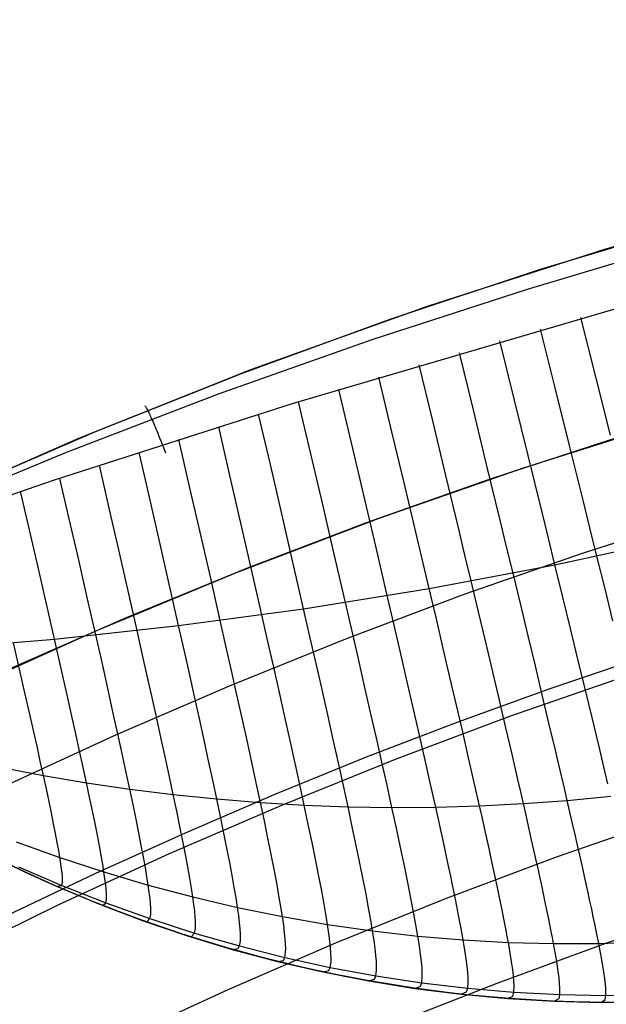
# Model space of a CAD drawing. Header units: millimetres. Extents: x -118 to 118, y -118 to 118.
# Tile 33 of 68: x -47 to -34, y 96 to 117. Entities that reach past the tile are written whole.
import ezdxf

# ---------------------------------------------------------------- set-up
doc = ezdxf.new("R2010")
doc.units = ezdxf.units.MM
doc.header["$MEASUREMENT"] = 0
doc.layers.add('Predefinito', color=5, linetype='Continuous')

msp = doc.modelspace()

# ---------------------------------------------------------------- linework, layer by layer
at = {"layer": 'Predefinito'}
for points in [[(2.028, 117.482), (-2.028, 117.482), (-6.082, 117.342), (-10.129, 117.063), (-14.163, 116.643), (-18.181, 116.085), (-22.177, 115.388), (-26.146, 114.554), (-30.085, 113.583), (-33.987, 112.477), (-37.849, 111.237), (-41.666, 109.864), (-45.433, 108.361), (-49.146, 106.728), (-52.801, 104.968), (-56.393, 103.083), (-59.917, 101.075)], [(0, 113.5), (-2.519, 113.472), (-5.06, 113.387), (-7.62, 113.244), (-10.198, 113.041), (-12.793, 112.777), (-15.401, 112.45), (-18.022, 112.06), (-20.653, 111.605), (-23.291, 111.084), (-25.935, 110.497), (-28.583, 109.842), (-31.23, 109.119), (-33.877, 108.326), (-36.518, 107.465), (-39.153, 106.533), (-41.779, 105.531), (-44.392, 104.459), (-46.99, 103.316), (-49.57, 102.103), (-52.13, 100.82), (-54.666, 99.468), (-57.177, 98.046), (-59.658, 96.556)], [(-33.558, 103.176), (-36.057, 102.308), (-38.543, 101.374), (-41.016, 100.375), (-43.459, 99.318), (-45.881, 98.2), (-48.282, 97.02), (-50.662, 95.779), (-53.009, 94.483), (-55.325, 93.131), (-57.612, 91.723), (-59.869, 90.259)], [(-32.914, 96.098), (-33.958, 96.085), (-35.002, 96.108), (-36.044, 96.167), (-37.084, 96.261), (-38.12, 96.392), (-39.151, 96.559), (-40.176, 96.761), (-41.192, 96.999), (-42.2, 97.272), (-43.198, 97.579), (-44.185, 97.921), (-45.159, 98.297), (-46.12, 98.706), (-47.066, 99.148), (-47.996, 99.623), (-48.909, 100.13), (-49.804, 100.668), (-50.68, 101.236), (-51.535, 101.835), (-52.37, 102.463), (-53.182, 103.119)], [(-52.882, 102.871), (-52.833, 102.832), (-52.034, 102.205), (-51.214, 101.605), (-50.374, 101.033), (-49.515, 100.489), (-48.638, 99.975), (-47.746, 99.492), (-46.835, 99.037), (-45.91, 98.613), (-44.973, 98.221), (-44.022, 97.862), (-43.06, 97.534), (-42.087, 97.239), (-41.105, 96.977), (-40.115, 96.748), (-39.117, 96.553), (-38.114, 96.391), (-37.106, 96.264), (-36.093, 96.17), (-35.079, 96.111), (-34.063, 96.086), (-33.046, 96.095)], [(-33.297, 96.089), (-34.203, 96.087), (-35.111, 96.112), (-36.02, 96.165), (-36.929, 96.245), (-37.838, 96.353), (-38.744, 96.489), (-39.646, 96.652), (-40.543, 96.843), (-41.434, 97.061), (-42.317, 97.306), (-43.192, 97.577), (-44.057, 97.874), (-44.911, 98.197), (-45.753, 98.545), (-46.582, 98.917), (-47.396, 99.312)]]:
    msp.add_lwpolyline(points, dxfattribs=at)
at = {"layer": 'Predefinito', "extrusion": (0.942077, 0.33331, -0.037347)}
msp.add_lwpolyline([(117.5, -136.352), (117.499, -136.271), (117.496, -136.189), (117.49, -136.108), (117.482, -136.026), (117.472, -135.943), (117.46, -135.861), (117.445, -135.779), (117.428, -135.697), (117.408, -135.615), (117.386, -135.533), (117.362, -135.452), (117.335, -135.372), (117.306, -135.292), (117.275, -135.213), (117.242, -135.135), (117.206, -135.058), (117.169, -134.982), (117.129, -134.906), (117.087, -134.833), (117.043, -134.76), (116.997, -134.689), (116.949, -134.619), (116.899, -134.551), (116.848, -134.484), (116.795, -134.42), (116.74, -134.356), (116.684, -134.295), (116.626, -134.236), (116.567, -134.178), (116.507, -134.122), (116.445, -134.068), (116.383, -134.017)], dxfattribs=at)
at = {"layer": 'Predefinito', "extrusion": (0.930734, 0.361517, -0.055125)}
msp.add_lwpolyline([(117.5, -136.08), (117.499, -136.006), (117.496, -135.932), (117.492, -135.857), (117.485, -135.782), (117.477, -135.708), (117.467, -135.633), (117.454, -135.558), (117.44, -135.484), (117.424, -135.409), (117.406, -135.335), (117.386, -135.261), (117.364, -135.188), (117.341, -135.115), (117.315, -135.043), (117.288, -134.971), (117.258, -134.9), (117.227, -134.83), (117.194, -134.761), (117.16, -134.692), (117.124, -134.625), (117.086, -134.558), (117.046, -134.493), (117.005, -134.429), (116.962, -134.366), (116.918, -134.304), (116.872, -134.243), (116.825, -134.184), (116.777, -134.127), (116.728, -134.07), (116.677, -134.016), (116.625, -133.962), (116.573, -133.911)], dxfattribs=at)
at = {"layer": 'Predefinito', "extrusion": (0.918125, 0.389126, -0.075019)}
msp.add_lwpolyline([(117.5, -135.677), (117.499, -135.614), (117.497, -135.551), (117.494, -135.488), (117.489, -135.425), (117.483, -135.361), (117.476, -135.298), (117.467, -135.235), (117.457, -135.171), (117.446, -135.108), (117.433, -135.045), (117.418, -134.982), (117.403, -134.92), (117.386, -134.858), (117.368, -134.796), (117.348, -134.734), (117.327, -134.673), (117.305, -134.612), (117.281, -134.552), (117.256, -134.493), (117.23, -134.434), (117.203, -134.375), (117.174, -134.318), (117.145, -134.261), (117.114, -134.204), (117.082, -134.149), (117.049, -134.094), (117.014, -134.04), (116.979, -133.987), (116.943, -133.935), (116.905, -133.884), (116.867, -133.834), (116.828, -133.785)], dxfattribs=at)
at = {"layer": 'Predefinito', "extrusion": (0.803975, 0.591348, 0.062707)}
msp.add_lwpolyline([(102.043, -145.003), (102.007, -144.912), (101.969, -144.821), (101.928, -144.731), (101.885, -144.642), (101.84, -144.553), (101.793, -144.465), (101.743, -144.378), (101.691, -144.292), (101.637, -144.207), (101.581, -144.123), (101.522, -144.041), (101.462, -143.96), (101.399, -143.88), (101.335, -143.802), (101.268, -143.725), (101.2, -143.65), (101.13, -143.577), (101.058, -143.505), (100.985, -143.436), (100.91, -143.368), (100.833, -143.302), (100.756, -143.238), (100.676, -143.176), (100.596, -143.116), (100.514, -143.059), (100.431, -143.003), (100.347, -142.95), (100.262, -142.899), (100.176, -142.85), (100.09, -142.803), (100.003, -142.759), (99.915, -142.717), (99.826, -142.677), (99.736, -142.639), (99.645, -142.603), (99.552, -142.569), (99.458, -142.537), (99.364, -142.507), (99.268, -142.479), (99.171, -142.454), (99.074, -142.431), (98.976, -142.411), (98.877, -142.392), (98.778, -142.376), (98.678, -142.363), (98.578, -142.352), (98.477, -142.344), (98.377, -142.337), (98.276, -142.334), (98.175, -142.333), (98.074, -142.334), (97.973, -142.338), (97.873, -142.345), (97.773, -142.353), (97.673, -142.365), (97.574, -142.378), (97.476, -142.394), (97.378, -142.413), (97.281, -142.434), (97.185, -142.457), (97.09, -142.482), (96.995, -142.509), (96.902, -142.539), (96.81, -142.571)], dxfattribs=at)
at = {"layer": 'Predefinito'}
for points in [[(-48.233, 107.144, -135.851), (-45.079, 108.509, -136.12), (-41.884, 109.782, -136.323), (-38.65, 110.962, -136.468), (-35.38, 112.047, -136.559), (-32.08, 113.036, -136.603)], [(-32.272, 112.622, -135.203), (-35.673, 111.61, -135.186), (-39.048, 110.511, -135.154), (-42.395, 109.326, -135.109), (-45.715, 108.055, -135.059), (-49.01, 106.686, -135.019)], [(-31.864, 111.742, -134.128), (-40.758, 109.126, -134.115), (-45.964, 107.453, -134.188), (-48.338, 106.637, -134.289)], [(0.053, 111.433, -161), (-2.635, 111.403, -161), (-5.322, 111.307, -161), (-8.007, 111.145, -161), (-10.689, 110.916, -161), (-13.366, 110.621, -161), (-16.036, 110.26, -161), (-18.7, 109.832, -161), (-21.355, 109.338, -161), (-23.999, 108.777, -161), (-26.633, 108.15, -161), (-29.254, 107.455, -161), (-31.861, 106.694, -161), (-34.453, 105.865, -161), (-37.028, 104.971, -161), (-39.583, 104.011, -161), (-42.118, 102.987, -161), (-44.627, 101.902, -161), (-47.112, 100.755, -161), (-49.571, 99.548, -161), (-52.004, 98.28, -161), (-54.408, 96.954, -161), (-56.782, 95.569, -161), (-59.124, 94.128, -161)], [(-33.854, 108.439, -132.136), (-34.173, 109.706, -133.148), (-34.5, 111, -134.123)], [(-33.804, 104.394, -128.535), (-33.976, 105.09, -129.257), (-34.153, 105.803, -129.96), (-34.299, 106.393, -130.517), (-34.447, 106.991, -131.063), (-34.751, 108.214, -132.122), (-35.063, 109.466, -133.14), (-35.382, 110.745, -134.12)], [(-33.911, 100.844, -124.163), (-33.977, 101.119, -124.584), (-34.044, 101.401, -124.999), (-34.113, 101.69, -125.409), (-34.257, 102.289, -126.212), (-34.407, 102.913, -126.995), (-34.564, 103.559, -127.758), (-34.726, 104.226, -128.501), (-34.893, 104.912, -129.225), (-35.065, 105.614, -129.931), (-35.207, 106.195, -130.491), (-35.352, 106.786, -131.04), (-35.648, 107.991, -132.105), (-35.952, 109.227, -133.13), (-36.262, 110.487, -134.118)], [(-34.063, 96.086, -100), (-33.97, 96.148, -106.135), (-33.956, 96.235, -108.179), (-33.958, 96.381, -110.221), (-33.967, 96.482, -111.239), (-33.981, 96.606, -112.253), (-34.002, 96.753, -113.262), (-34.031, 96.929, -114.266), (-34.067, 97.134, -115.262), (-34.089, 97.248, -115.757), (-34.112, 97.371, -116.251), (-34.138, 97.503, -116.741), (-34.167, 97.644, -117.23), (-34.198, 97.793, -117.715), (-34.231, 97.95, -118.198), (-34.266, 98.116, -118.677), (-34.303, 98.291, -119.154), (-34.343, 98.474, -119.626), (-34.385, 98.665, -120.095), (-34.429, 98.865, -120.56), (-34.476, 99.072, -121.021), (-34.524, 99.288, -121.478), (-34.575, 99.512, -121.93), (-34.628, 99.743, -122.377), (-34.683, 99.983, -122.82), (-34.74, 100.23, -123.257), (-34.799, 100.485, -123.689), (-34.86, 100.748, -124.115), (-34.923, 101.018, -124.536), (-34.988, 101.295, -124.952), (-35.055, 101.579, -125.362), (-35.195, 102.167, -126.167), (-35.34, 102.78, -126.951), (-35.492, 103.415, -127.716), (-35.649, 104.07, -128.461), (-35.811, 104.744, -129.188), (-35.977, 105.433, -129.897), (-36.116, 106.005, -130.46), (-36.256, 106.586, -131.013), (-36.544, 107.772, -132.086), (-36.839, 108.987, -133.119), (-37.142, 110.227, -134.116)], [(-35.079, 96.111, -100), (-34.976, 96.17, -106.117), (-34.958, 96.255, -108.155), (-34.956, 96.398, -110.191), (-34.963, 96.497, -111.206), (-34.975, 96.617, -112.217), (-34.993, 96.762, -113.224), (-35.019, 96.933, -114.225), (-35.053, 97.134, -115.219), (-35.095, 97.367, -116.205), (-35.12, 97.496, -116.695), (-35.146, 97.633, -117.182), (-35.175, 97.779, -117.666), (-35.207, 97.933, -118.148), (-35.24, 98.096, -118.627), (-35.276, 98.267, -119.102), (-35.314, 98.446, -119.574), (-35.354, 98.633, -120.043), (-35.396, 98.829, -120.507), (-35.441, 99.032, -120.967), (-35.488, 99.243, -121.424), (-35.536, 99.462, -121.875), (-35.587, 99.689, -122.323), (-35.64, 99.923, -122.765), (-35.695, 100.166, -123.202), (-35.752, 100.415, -123.634), (-35.81, 100.673, -124.061), (-35.871, 100.937, -124.482), (-35.999, 101.487, -125.309), (-36.133, 102.063, -126.115), (-36.274, 102.663, -126.901), (-36.42, 103.284, -127.668), (-36.572, 103.926, -128.416), (-36.729, 104.586, -129.146), (-36.89, 105.261, -129.858), (-37.024, 105.822, -130.426), (-37.16, 106.392, -130.982), (-37.439, 107.555, -132.064), (-37.726, 108.747, -133.107), (-38.019, 109.964, -134.114)], [(-36.093, 96.17, -100), (-35.982, 96.225, -106.097), (-35.961, 96.308, -108.128), (-35.955, 96.447, -110.158), (-35.959, 96.543, -111.169), (-35.969, 96.66, -112.177), (-35.985, 96.801, -113.181), (-36.009, 96.969, -114.179), (-36.04, 97.164, -115.17), (-36.079, 97.391, -116.154), (-36.102, 97.517, -116.642), (-36.127, 97.651, -117.128), (-36.155, 97.794, -117.612), (-36.184, 97.944, -118.092), (-36.216, 98.103, -118.57), (-36.25, 98.27, -119.045), (-36.286, 98.445, -119.516), (-36.325, 98.627, -119.984), (-36.365, 98.818, -120.447), (-36.407, 99.016, -120.907), (-36.452, 99.222, -121.363), (-36.499, 99.436, -121.814), (-36.547, 99.658, -122.261), (-36.598, 99.886, -122.704), (-36.651, 100.123, -123.141), (-36.705, 100.367, -123.573), (-36.762, 100.618, -124), (-36.82, 100.876, -124.422), (-36.943, 101.413, -125.25), (-37.072, 101.975, -126.057), (-37.208, 102.56, -126.846), (-37.349, 103.167, -127.615), (-37.495, 103.794, -128.366), (-37.646, 104.438, -129.099), (-37.802, 105.097, -129.815), (-38.063, 106.204, -130.949), (-38.333, 107.342, -132.041), (-38.611, 108.508, -133.095), (-38.895, 109.699, -134.113)], [(-37.106, 96.264, -100), (-36.987, 96.314, -106.075), (-36.963, 96.393, -108.099), (-36.953, 96.528, -110.121), (-36.956, 96.621, -111.129), (-36.964, 96.735, -112.133), (-36.978, 96.872, -113.133), (-36.999, 97.035, -114.128), (-37.027, 97.225, -115.116), (-37.064, 97.445, -116.097), (-37.109, 97.698, -117.069), (-37.163, 97.983, -118.031), (-37.225, 98.299, -118.981), (-37.296, 98.647, -119.918), (-37.334, 98.832, -120.381), (-37.375, 99.025, -120.841), (-37.417, 99.226, -121.296), (-37.462, 99.434, -121.747), (-37.508, 99.649, -122.194), (-37.557, 99.872, -122.636), (-37.607, 100.102, -123.073), (-37.66, 100.339, -123.505), (-37.714, 100.583, -123.933), (-37.77, 100.834, -124.355), (-37.887, 101.357, -125.184), (-38.012, 101.904, -125.994), (-38.142, 102.473, -126.784), (-38.278, 103.064, -127.556), (-38.419, 103.673, -128.311), (-38.564, 104.3, -129.047), (-38.713, 104.942, -129.767), (-38.966, 106.021, -130.912), (-39.227, 107.132, -132.015), (-39.495, 108.27, -133.081), (-39.77, 109.432, -134.113)], [(-38.114, 96.391, -100), (-37.989, 96.436, -106.05), (-37.963, 96.512, -108.066), (-37.951, 96.642, -110.08), (-37.951, 96.732, -111.084), (-37.958, 96.842, -112.085), (-37.97, 96.974, -113.082), (-37.988, 97.131, -114.073), (-38.014, 97.315, -115.058), (-38.048, 97.529, -116.035), (-38.091, 97.773, -117.004), (-38.141, 98.049, -117.964), (-38.2, 98.356, -118.912), (-38.267, 98.693, -119.847), (-38.342, 99.059, -120.768), (-38.425, 99.455, -121.673), (-38.516, 99.88, -122.562), (-38.564, 100.102, -122.999), (-38.614, 100.332, -123.431), (-38.719, 100.813, -124.282), (-38.832, 101.319, -125.112), (-38.951, 101.849, -125.924), (-39.076, 102.401, -126.717), (-39.206, 102.974, -127.492), (-39.341, 103.565, -128.25), (-39.481, 104.172, -128.991), (-39.624, 104.795, -129.715), (-39.867, 105.844, -130.871), (-40.119, 106.925, -131.988), (-40.377, 108.032, -133.068), (-40.642, 109.162, -134.115)], [(-48.107, 102.8, -135), (-45.072, 104.167, -135), (-41.997, 105.444, -135), (-38.889, 106.63, -135), (-35.748, 107.723, -135), (-32.576, 108.725, -135)], [(-39.117, 96.553, -100), (-38.989, 96.591, -106.024), (-38.961, 96.664, -108.031), (-38.946, 96.788, -110.036), (-38.945, 96.874, -111.036), (-38.95, 96.98, -112.033), (-38.96, 97.107, -113.025), (-38.977, 97.258, -114.013), (-39.001, 97.436, -114.994), (-39.032, 97.641, -115.968), (-39.072, 97.877, -116.934), (-39.119, 98.143, -117.89), (-39.175, 98.439, -118.836), (-39.238, 98.764, -119.769), (-39.309, 99.118, -120.689), (-39.388, 99.5, -121.593), (-39.474, 99.91, -122.481), (-39.568, 100.347, -123.351), (-39.669, 100.81, -124.202), (-39.776, 101.299, -125.034), (-39.89, 101.811, -125.848), (-40.009, 102.344, -126.643), (-40.134, 102.897, -127.422), (-40.263, 103.468, -128.184), (-40.396, 104.055, -128.929), (-40.534, 104.656, -129.658), (-40.768, 105.673, -130.828), (-41.009, 106.721, -131.959), (-41.258, 107.794, -133.055), (-41.513, 108.89, -134.118)], [(-40.115, 96.748, -100), (-39.984, 96.78, -105.995), (-39.955, 96.848, -107.993), (-39.938, 96.966, -109.989), (-39.937, 97.048, -110.984), (-39.94, 97.149, -111.976), (-39.949, 97.271, -112.964), (-39.964, 97.416, -113.947), (-39.985, 97.586, -114.925), (-40.014, 97.783, -115.895), (-40.051, 98.01, -116.858), (-40.096, 98.265, -117.811), (-40.148, 98.549, -118.754), (-40.208, 98.861, -119.685), (-40.276, 99.201, -120.603), (-40.35, 99.568, -121.507), (-40.432, 99.962, -122.394), (-40.521, 100.382, -123.264), (-40.617, 100.828, -124.116), (-40.719, 101.298, -124.95), (-40.827, 101.79, -125.766), (-40.941, 102.303, -126.564), (-41.06, 102.834, -127.346), (-41.183, 103.383, -128.112), (-41.311, 103.947, -128.862), (-41.442, 104.525, -129.597), (-41.666, 105.508, -130.782), (-41.898, 106.52, -131.929), (-42.137, 107.557, -133.042), (-42.382, 108.616, -134.123)], [(-41.105, 96.977, -100), (-40.975, 97.001, -105.965), (-40.945, 97.065, -107.952), (-40.927, 97.176, -109.938), (-40.924, 97.254, -110.928), (-40.926, 97.35, -111.915), (-40.934, 97.466, -112.899), (-40.947, 97.604, -113.877), (-40.967, 97.766, -114.851), (-40.994, 97.954, -115.817), (-41.029, 98.17, -116.776), (-41.071, 98.414, -117.726), (-41.12, 98.686, -118.667), (-41.176, 98.984, -119.595), (-41.24, 99.309, -120.512), (-41.311, 99.66, -121.414), (-41.388, 100.036, -122.301), (-41.473, 100.438, -123.171), (-41.564, 100.865, -124.024), (-41.661, 101.314, -124.859), (-41.764, 101.785, -125.677), (-41.872, 102.276, -126.479), (-41.985, 102.785, -127.265), (-42.102, 103.31, -128.035), (-42.224, 103.85, -128.791), (-42.348, 104.403, -129.531), (-42.563, 105.349, -130.733), (-42.785, 106.323, -131.899), (-43.014, 107.321, -133.031), (-43.248, 108.34, -134.132)], [(-42.087, 97.239, -100), (-41.959, 97.256, -105.932), (-41.929, 97.314, -107.908), (-41.911, 97.418, -109.883), (-41.908, 97.491, -110.868), (-41.909, 97.582, -111.85), (-41.916, 97.691, -112.829), (-41.928, 97.822, -113.803), (-41.946, 97.975, -114.771), (-41.971, 98.154, -115.734), (-42.004, 98.359, -116.689), (-42.043, 98.59, -117.636), (-42.089, 98.848, -118.573), (-42.143, 99.132, -119.499), (-42.203, 99.441, -120.413), (-42.27, 99.774, -121.314), (-42.343, 100.133, -122.201), (-42.423, 100.515, -123.071), (-42.509, 100.921, -123.925), (-42.601, 101.349, -124.762), (-42.699, 101.797, -125.583), (-42.801, 102.264, -126.388), (-42.908, 102.748, -127.178), (-43.02, 103.248, -127.953), (-43.135, 103.762, -128.714), (-43.253, 104.289, -129.461), (-43.458, 105.195, -130.682), (-43.671, 106.128, -131.867), (-43.889, 107.085, -133.021), (-44.113, 108.062, -134.145)], [(-43.06, 97.534, -100), (-42.974, 97.522, -103.931), (-42.907, 97.596, -107.862), (-42.889, 97.692, -109.825), (-42.887, 97.845, -111.781), (-42.893, 97.947, -112.754), (-42.904, 98.07, -113.723), (-42.921, 98.214, -114.687), (-42.945, 98.382, -115.645), (-42.975, 98.576, -116.596), (-43.012, 98.794, -117.539), (-43.056, 99.037, -118.473), (-43.106, 99.305, -119.397), (-43.163, 99.597, -120.309), (-43.226, 99.912, -121.209), (-43.295, 100.251, -122.094), (-43.371, 100.612, -122.965), (-43.452, 100.996, -123.82), (-43.539, 101.401, -124.659), (-43.631, 101.825, -125.483), (-43.728, 102.267, -126.292), (-43.83, 102.725, -127.086), (-43.935, 103.198, -127.866), (-44.044, 103.685, -128.633), (-44.156, 104.183, -129.386), (-44.351, 105.047, -130.628), (-44.554, 105.937, -131.836), (-44.762, 106.849, -133.013), (-44.975, 107.781, -134.162)], [(-44.022, 97.862, -100), (-43.941, 97.846, -103.907), (-43.878, 97.91, -107.812), (-43.861, 97.997, -109.763), (-43.859, 98.138, -111.708), (-43.865, 98.234, -112.675), (-43.875, 98.348, -113.639), (-43.892, 98.482, -114.598), (-43.914, 98.639, -115.551), (-43.942, 98.82, -116.497), (-43.977, 99.025, -117.437), (-44.019, 99.253, -118.367), (-44.066, 99.504, -119.288), (-44.119, 99.777, -120.198), (-44.179, 100.073, -121.096), (-44.244, 100.391, -121.982), (-44.315, 100.731, -122.853), (-44.392, 101.091, -123.709), (-44.474, 101.471, -124.55), (-44.561, 101.869, -125.376), (-44.653, 102.285, -126.189), (-44.748, 102.715, -126.988), (-44.848, 103.16, -127.774), (-44.95, 103.617, -128.546), (-45.056, 104.086, -129.307), (-45.242, 104.904, -130.572), (-45.434, 105.748, -131.805), (-45.632, 106.613, -133.008), (-45.835, 107.496, -134.184)], [(-44.973, 98.221, -100), (-44.898, 98.202, -103.881), (-44.841, 98.256, -107.76), (-44.826, 98.334, -109.698), (-44.825, 98.462, -111.63), (-44.831, 98.55, -112.592), (-44.841, 98.655, -113.55), (-44.857, 98.779, -114.503), (-44.878, 98.925, -115.451), (-44.905, 99.092, -116.393), (-44.938, 99.282, -117.328), (-44.977, 99.494, -118.255), (-45.022, 99.727, -119.173), (-45.072, 99.982, -120.081), (-45.129, 100.257, -120.978), (-45.19, 100.553, -121.862), (-45.257, 100.869, -122.734), (-45.329, 101.205, -123.591), (-45.407, 101.559, -124.434), (-45.488, 101.93, -125.264), (-45.574, 102.317, -126.08), (-45.664, 102.718, -126.884), (-45.758, 103.133, -127.676), (-45.953, 103.996, -129.223), (-46.13, 104.767, -130.514), (-46.312, 105.561, -131.774), (-46.5, 106.376, -133.006), (-46.692, 107.208, -134.213)], [(-48.627, 103.776, -128.945), (-45.953, 103.996, -129.223), (-43.253, 104.289, -129.461), (-40.534, 104.656, -129.658), (-37.802, 105.097, -129.815), (-35.065, 105.614, -129.931), (-32.33, 106.206, -130.006)], [(-45.91, 98.613, -100), (-45.794, 98.633, -107.705), (-45.783, 98.701, -109.63), (-45.783, 98.817, -111.548), (-45.79, 98.896, -112.504), (-45.8, 98.992, -113.456), (-45.816, 99.105, -114.403), (-45.836, 99.238, -115.346), (-45.862, 99.392, -116.283), (-45.894, 99.566, -117.214), (-45.931, 99.761, -118.137), (-45.973, 99.975, -119.052), (-46.021, 100.21, -119.958), (-46.074, 100.463, -120.853), (-46.132, 100.736, -121.737), (-46.195, 101.028, -122.608), (-46.263, 101.337, -123.467), (-46.335, 101.664, -124.312), (-46.412, 102.007, -125.145), (-46.492, 102.364, -125.966), (-46.577, 102.735, -126.775), (-46.664, 103.118, -127.573), (-46.848, 103.915, -129.134)], [(-33.159, 103.594, -153.679), (-35.175, 102.911, -153.679), (-37.179, 102.187, -153.679), (-39.17, 101.422, -153.68), (-41.148, 100.618, -153.68), (-43.112, 99.774, -153.68), (-45.062, 98.891, -153.68), (-46.996, 97.97, -153.68), (-48.913, 97.012, -153.68), (-50.813, 96.015, -153.68), (-52.696, 94.982, -153.68), (-54.56, 93.913, -153.68), (-56.404, 92.808, -153.68), (-58.228, 91.667, -153.681)], [(-47.129, 101.206, -122.476), (-46.195, 101.028, -122.608), (-45.257, 100.869, -122.734), (-44.315, 100.731, -122.853), (-43.371, 100.612, -122.965), (-42.423, 100.515, -123.071), (-41.473, 100.438, -123.171), (-40.521, 100.382, -123.264), (-39.568, 100.347, -123.351), (-38.614, 100.332, -123.431), (-37.66, 100.339, -123.505), (-36.705, 100.367, -123.573), (-35.752, 100.415, -123.634), (-34.799, 100.485, -123.689), (-33.848, 100.576, -123.737)], [(-32.583, 100.097, -143.679), (-35.015, 99.252, -143.679), (-37.43, 98.347, -143.68), (-39.825, 97.381, -143.68), (-42.199, 96.355, -143.68), (-44.55, 95.269, -143.68), (-46.877, 94.126, -143.68), (-49.179, 92.926, -143.68), (-51.454, 91.671, -143.68), (-53.7, 90.36, -143.68), (-55.916, 88.996, -143.681), (-58.1, 87.579, -143.681), (-60.251, 86.11, -143.681)], [(-46.789, 99.579, -115.236), (-45.836, 99.238, -115.346), (-44.878, 98.925, -115.451), (-43.914, 98.639, -115.551), (-42.945, 98.382, -115.645), (-41.971, 98.154, -115.734), (-40.994, 97.954, -115.817), (-40.014, 97.783, -115.895), (-39.032, 97.641, -115.968), (-38.048, 97.529, -116.035), (-37.064, 97.445, -116.097), (-36.079, 97.391, -116.154), (-35.095, 97.367, -116.205), (-34.112, 97.371, -116.251), (-33.132, 97.406, -116.291)], [(-46.739, 99.041, -107.647), (-45.794, 98.633, -107.705), (-44.841, 98.256, -107.76), (-43.878, 97.91, -107.812), (-42.907, 97.596, -107.862), (-41.929, 97.314, -107.908), (-40.945, 97.065, -107.952), (-39.955, 96.848, -107.993), (-38.961, 96.664, -108.031), (-37.963, 96.512, -108.066), (-36.963, 96.393, -108.099), (-35.961, 96.308, -108.128), (-34.958, 96.255, -108.155), (-33.956, 96.235, -108.179), (-32.955, 96.249, -108.2)], [(-58.94, 84.589, -141.4), (-56.796, 86.039, -141.401), (-54.618, 87.433, -141.402), (-52.411, 88.772, -141.402), (-50.177, 90.054, -141.402), (-47.919, 91.278, -141.402), (-45.638, 92.443, -141.401), (-43.337, 93.549, -141.4), (-41.017, 94.595, -141.399), (-38.68, 95.581, -141.398), (-36.325, 96.508, -141.396), (-33.956, 97.374, -141.394), (-31.574, 98.181, -141.392)]]:
    msp.add_polyline3d(points, dxfattribs=at)

doc.saveas('drawing.dxf')
